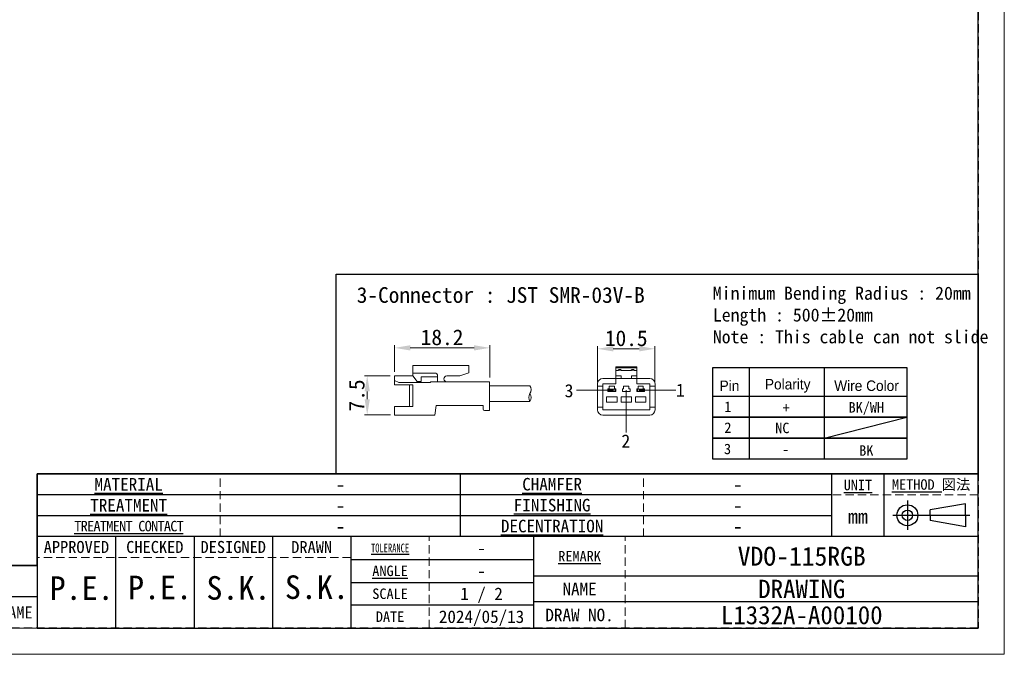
# Model space of a CAD drawing. Header units: millimetres. Extents: x -201 to 202, y 143 to 428.
# Tile 2 of 9: x 13 to 202, y 143 to 264. Entities that reach past the tile are written whole.
import ezdxf
from ezdxf.enums import TextEntityAlignment as Align

# ---------------------------------------------------------------- set-up
doc = ezdxf.new("R2010")
doc.units = ezdxf.units.MM
doc.header["$LTSCALE"] = 0.25
doc.linetypes.add('HIDDEN', pattern=[9.525, 6.35, -3.175])
doc.layers.add('CABLE 3P', color=7, linetype='Continuous', lineweight=20)
doc.layers.add('TXT1', color=5, linetype='Continuous', lineweight=20)
doc.layers.add('EMPTY LINE', color=252, linetype='Continuous', lineweight=0, plot=False)
doc.layers.add('FORM', color=7, linetype='Continuous')
doc.styles.add('(TNK)aSS', font='txt', dxfattribs={"width": 0.75, "oblique": 15, "height": 3.5})
doc.styles.get("Standard").update_dxf_attribs({"font": 'arial.ttf'})
doc.styles.add('takachi1', font='msgothic.ttc', dxfattribs={"height": 2.5})
doc.styles.add('VS Standard', font='msgothic.ttc', dxfattribs={"height": 3})
doc.styles.add('VS Standard(小)', font='msgothic.ttc', dxfattribs={"height": 2.4})
doc.dimstyles.new('TMIZO', dxfattribs={"dimscale": 0, "dimtxt": 3.5, "dimasz": 3, "dimexe": 0.5, "dimexo": 0.8, "dimgap": 0.5, "dimtad": 3, "dimtoh": 1, "dimdec": 1, "dimrnd": 0.005, "dimdsep": 46, "dimtxsty": '(TNK)aSS', "dimcen": 0, "dimclrd": 5, "dimclre": 5, "dimclrt": 5, "dimaunit": 1, "dimadec": 0, "dimazin": 2, "dimtfac": 1, "dimtdec": 1, "dimtmove": 0, "dimatfit": 3, "dimfxl": 1, "dimtzin": 0, "dimlwd": -1, "dimlwe": -1, "dimarcsym": 0})

# ---------------------------------------------------------------- blocks, each defined once
blk = doc.blocks.new('表題欄金物用_ver2.0.0')
at = {"layer": 'FORM', "color": 0}
for p, q in [((-11, 40.5), (-191, 40.5)), ((-191, 40.5), (-191, 28.5)), ((-110, 28.49), (-110, 40.5)), ((-39, 28.49), (-39, 40.49)), ((-29, 28.49), (-29, 40.49)), ((-11, 28.5), (-11, 40.5)), ((-39, 36.5), (-191, 36.5)), ((-24.54, 35.38), (-24.54, 29.78)), ((-13.42, 34.8), (-20.21, 33.59)), ((-13.42, 32.58), (-13.42, 34.8)), ((-39, 32.5), (-191, 32.5)), ((-27.34, 32.58), (-12.62, 32.58)), ((-20.21, 32.58), (-20.21, 33.59)), ((-20.21, 32.58), (-20.21, 31.57)), ((-13.42, 32.58), (-13.42, 30.35)), ((-13.42, 30.35), (-20.21, 31.57)), ((-11, 28.5), (-191, 28.5)), ((-191, 28.5), (-191, 11)), ((-176, 28.5), (-176, 11)), ((-161, 28.5), (-161, 11)), ((-146, 28.5), (-146, 11)), ((-131, 28.5), (-131, 11)), ((-96, 11), (-96, 28.5)), ((-11, 11), (-11, 28.5)), ((-191, 23), (-199, 23)), ((-131, 24.12), (-96, 24.12)), ((-96, 21), (-11, 21)), ((-131, 19.75), (-96, 19.75)), ((-191, 17), (-199, 17)), ((-96, 15.38), (-131, 15.38)), ((-11, 16), (-96, 16)), ((-191, 11), (-11, 11))]:
    blk.add_line(p, q, dxfattribs=at)
at = {"layer": 'FORM', "color": 0, "linetype": 'HIDDEN', "lineweight": 9}
for p, q in [((-156, 28.49), (-156, 40.49)), ((-75, 28.49), (-75, 40.49)), ((-11, 36.5), (-39, 36.5)), ((-116, 11), (-116, 28.5)), ((-78.5, 11), (-78.5, 28.5)), ((-131, 24.5), (-191, 24.5))]:
    blk.add_line(p, q, dxfattribs=at)
at = {"layer": 'FORM', "color": 0, "lineweight": 15}
blk.add_line((-191, 11), (-286, 11), dxfattribs=at)
at = {"layer": 'FORM', "color": 0}
for radius in [2, 1]:
    blk.add_circle((-24.54, 32.58), radius, dxfattribs=at)
at = {"layer": 'FORM', "color": 0, "attachment_point": 5}
for s, insert, char_height, width, style in [('{\\LMATERIAL}', (-173.5, 38.5), 2.4, 36.5, 'VS Standard(小)'), ('{\\LCHAMFER}   ', (-92.5, 38.5), 2.4, 35, 'VS Standard(小)'), ('{\\LMETHOD} 図法', (-20, 38.35), 2, 20, 'VS Standard'), ('{\\LUNIT}', (-34, 38.35), 2, 20, 'VS Standard'), ('{\\LTREATMENT}', (-173.5, 34.5), 2.4, 36.5, 'VS Standard(小)'), ('{\\LFINISHING}', (-92.5, 34.5), 2.4, 35, 'VS Standard(小)'), ('mm', (-34, 32.35), 2.8, 20, 'VS Standard'), ('{\\T0.9;\\LTREATMENT CONTACT}', (-173.5, 30.5), 2, 36.5, 'VS Standard(小)'), ('{\\LDECENTRATION} ', (-92.5, 30.5), 2.4, 35, 'VS Standard(小)'), ('{\\fＭＳ ゴシック|b0|i0|c128|p49;APPROVED}', (-183.5, 26.5), 2.3, 15, 'VS Standard'), ('{\\fＭＳ ゴシック|b0|i0|c128|p49;CHECKED}', (-168.5, 26.5), 2.3, 15, 'VS Standard'), ('{\\fＭＳ ゴシック|b0|i0|c128|p49;DESIGNED}', (-153.5, 26.5), 2.3, 15, 'VS Standard'), ('{\\fＭＳ ゴシック|b0|i0|c128|p49;DRAWN}', (-138.5, 26.5), 2.3, 15, 'VS Standard'), ('{\\W0.7;\\LTOLERANCE\\l }', (-123.5, 26.31), 1.7, 20, 'VS Standard(小)'), ('{\\LANGLE}', (-123.5, 21.94), 2, 14.9784, 'VS Standard(小)'), ('SCALE', (-123.5, 17.56), 2, 15, 'VS Standard(小)'), ('{\\fＭＳ ゴシック|b0|i0|c128|p49;NAME}', (-87.25, 18.5), 2.4, 15, 'VS Standard(小)'), ('NAME', (-195, 14), 2.3, 8, 'VS Standard'), ('{\\fＭＳ ゴシック|b0|i0|c128|p49;DRAW NO.}', (-87.25, 13.5), 2.4, 15, 'VS Standard(小)'), ('{\\fＭＳ ゴシック|b0|i0|c128|p49;DATE}', (-123.5, 13.19), 2, 15, 'VS Standard(小)')]:
    blk.add_mtext(s, dxfattribs=dict(at, insert=insert, char_height=char_height, width=width, style=style))
at = {"layer": 'FORM', "color": 0, "insert": (-87.25, 24.75), "char_height": 2, "width": 16, "attachment_point": 5, "line_spacing_factor": 0.8, "style": 'VS Standard'}
blk.add_mtext('\\pxsm0.9;{\\LREMARK}   ', dxfattribs=at)
at = {"layer": 'FORM', "color": 0}
for tag, height, style, p in [('材料', 2.8, 'VS Standard', (-133, 38.5)), ('一般面取', 2.8, 'VS Standard', (-57, 38.5)), ('処理', 2.8, 'VS Standard', (-133, 34.5)), ('仕上', 2.8, 'VS Standard', (-57, 34.5)), ('処理接点', 2.8, 'VS Standard', (-133, 30.5)), ('偏芯', 2.8, 'VS Standard', (-57, 30.5)), ('一般公差', 2.4, 'VS Standard(小)', (-106, 26.31)), ('適用（機種名）', 3.6, 'VS Standard', (-44.75, 24.75)), ('角度', 2.4, 'VS Standard(小)', (-106, 21.94)), ('NAME', 3.5, 'VS Standard', (-44.75, 18.5)), ('SCALE', 2.4, 'VS Standard(小)', (-106, 17.56)), ('DRAW_NO.', 3.5, 'VS Standard', (-44.75, 13.5)), ('DATE', 2.4, 'VS Standard(小)', (-106, 13.19))]:
    blk.add_attdef(tag, text='', height=height, dxfattribs=dict(at, style=style)).set_placement(p, align=Align.MIDDLE_CENTER)
at = {"layer": 'FORM', "color": 0, "style": 'VS Standard'}
for tag, p in [('APPROVED', (-182.5, 15.06)), ('CHECKED', (-167.5, 15.18)), ('DESIGNED', (-152.5, 15.09)), ('DRAWN', (-137.5, 15.23))]:
    blk.add_attdef(tag, text='', height=4.5, dxfattribs=at).set_placement(p, align=Align.BOTTOM_CENTER)
blk = doc.blocks.new('*D59')
at = {"layer": 'Defpoints', "color": 0}
for p in [(134.68, 201.16), (123.68, 193.99), (134.68, 193.99)]:
    blk.add_point(p, dxfattribs=at)
at = {"layer": 'TXT1', "color": 0}
for p, q in [((123.68, 194.79), (123.68, 201.66)), ((134.68, 194.79), (134.68, 201.66)), ((126.68, 201.16), (131.68, 201.16))]:
    blk.add_line(p, q, dxfattribs=at)
for points in [[(126.68, 201.66), (126.68, 200.66), (123.68, 201.16)], [(131.68, 200.66), (131.68, 201.66), (134.68, 201.16)]]:
    blk.add_solid(points, dxfattribs=at)
at = {"layer": 'TXT1', "color": 0, "insert": (129.18, 203.16), "char_height": 3, "attachment_point": 5, "style": 'VS Standard'}
blk.add_mtext('10.5', dxfattribs=at)
blk = doc.blocks.new('*D60')
at = {"layer": 'Defpoints', "color": 0}
for p in [(84.85, 196), (79.63, 188.51), (84.87, 188.51)]:
    blk.add_point(p, dxfattribs=at)
at = {"layer": 'TXT1', "color": 0}
for p, q in [((84.05, 196), (79.13, 196)), ((79.63, 193), (79.63, 191.51)), ((84.07, 188.51), (79.13, 188.51))]:
    blk.add_line(p, q, dxfattribs=at)
for points in [[(80.13, 193), (79.13, 193), (79.63, 196)], [(79.13, 191.51), (80.13, 191.51), (79.63, 188.51)]]:
    blk.add_solid(points, dxfattribs=at)
at = {"layer": 'TXT1', "color": 0, "insert": (77.63, 192.25), "char_height": 3, "attachment_point": 5, "rotation": 90, "style": 'VS Standard'}
blk.add_mtext('7.5', dxfattribs=at)
blk = doc.blocks.new('*D61')
at = {"layer": 'Defpoints', "color": 0}
for p in [(103.06, 201.34), (84.85, 195.98), (103.06, 194.86)]:
    blk.add_point(p, dxfattribs=at)
at = {"layer": 'TXT1', "color": 0}
for p, q in [((84.85, 196.78), (84.85, 201.84)), ((103.06, 195.66), (103.06, 201.84)), ((87.85, 201.34), (100.06, 201.34))]:
    blk.add_line(p, q, dxfattribs=at)
for points in [[(87.85, 201.84), (87.85, 200.84), (84.85, 201.34)], [(100.06, 200.84), (100.06, 201.84), (103.06, 201.34)]]:
    blk.add_solid(points, dxfattribs=at)
at = {"layer": 'TXT1', "color": 0, "insert": (93.95, 203.34), "char_height": 3, "attachment_point": 5, "style": 'VS Standard'}
blk.add_mtext('18.2', dxfattribs=at)

msp = doc.modelspace()

# ---------------------------------------------------------------- linework, layer by layer
at = {"layer": 'CABLE 3P'}
for p, q in [((88.3742, 197.9786), (99.0742, 197.9786)), ((88.3742, 195.9786), (88.3742, 197.9786)), ((88.3742, 197.9786), (99.0742, 197.9786)), ((88.3742, 195.9786), (88.3742, 197.9786)), ((99.0742, 196.5832), (99.0742, 197.9786)), ((84.851, 194.2916), (84.851, 195.9786)), ((84.851, 195.9786), (88.3742, 195.9786)), ((84.851, 194.2916), (84.851, 195.9786)), ((84.851, 195.9786), (88.3742, 195.9786)), ((88.3742, 196.5079), (92.6074, 196.5079)), ((88.3742, 196.5079), (92.6074, 196.5079)), ((89.2077, 194.9259), (88.3742, 195.9786)), ((89.2077, 194.9259), (88.3742, 195.9786)), ((93.0974, 194.8505), (93.0974, 196.0045)), ((93.0974, 194.8505), (93.0974, 196.0045)), ((94.8476, 195.9786), (97.3459, 195.9786)), ((94.8476, 195.9786), (97.3459, 195.9786)), ((99.0742, 196.5832), (97.3459, 195.9786)), ((99.0742, 196.5832), (97.3459, 195.9786)), ((131.1842, 197.7381), (127.1842, 197.7381)), ((127.1842, 197.7381), (127.1842, 197.5089)), ((131.1842, 197.5089), (127.1842, 197.5089)), ((127.1842, 197.5089), (127.1842, 196.9881)), ((127.6842, 196.9881), (127.1842, 196.9881)), ((127.1842, 196.9881), (127.1842, 195.9881)), ((128.1842, 195.9881), (127.1842, 195.9881)), ((127.1842, 195.9881), (127.1842, 195.4881)), ((127.5842, 196.9881), (127.5842, 196.9972)), ((127.7842, 197.1881), (127.6842, 197.0881)), ((127.6842, 197.0881), (127.6842, 196.9881)), ((128.1842, 197.0881), (127.6842, 197.0881)), ((127.7842, 197.1972), (127.7842, 197.1881)), ((127.7842, 197.1972), (128.0842, 197.1972)), ((127.7842, 197.1881), (128.0842, 197.1881)), ((128.0842, 197.1972), (128.0842, 197.1881)), ((128.0842, 197.1881), (128.1842, 197.0881)), ((128.1842, 197.0881), (128.1842, 196.9881)), ((130.1842, 196.9881), (128.1842, 196.9881)), ((128.1842, 195.9881), (128.1842, 195.4881)), ((128.2842, 196.9972), (128.2842, 196.9881)), ((130.0842, 196.9881), (130.0842, 196.9972)), ((130.2842, 197.1881), (130.1842, 197.0881)), ((130.1842, 197.0881), (130.1842, 196.9881)), ((130.6842, 197.0881), (130.1842, 197.0881)), ((131.1842, 195.9881), (130.1842, 195.9881)), ((130.1842, 195.9881), (130.1842, 195.4881)), ((130.2842, 197.1972), (130.2842, 197.1881)), ((130.2842, 197.1972), (130.5842, 197.1972)), ((130.2842, 197.1881), (130.5842, 197.1881)), ((130.5842, 197.1972), (130.5842, 197.1881)), ((130.5842, 197.1881), (130.6842, 197.0881)), ((130.6842, 197.0881), (130.6842, 196.9881)), ((131.1842, 196.9881), (130.6842, 196.9881)), ((130.7842, 196.9972), (130.7842, 196.9881)), ((131.1842, 197.7381), (131.1842, 197.5089)), ((131.1842, 197.5089), (131.1842, 196.9881)), ((131.1842, 196.9881), (131.1842, 195.9881)), ((131.1842, 195.9881), (131.1842, 195.4881)), ((85.6899, 194.7015), (84.851, 195.0927)), ((85.6899, 194.7015), (84.851, 195.0927)), ((84.851, 194.2916), (88.3742, 194.2916)), ((84.851, 194.2916), (88.3742, 194.2916)), ((85.6899, 194.7015), (91.711, 194.7015)), ((85.6899, 194.7015), (91.711, 194.7015)), ((87.7218, 190.0996), (87.7218, 194.2916)), ((87.7218, 190.0996), (87.7218, 194.2916)), ((88.3742, 190.0996), (88.3742, 194.2916)), ((88.3742, 190.0996), (88.3742, 194.2916)), ((89.2077, 194.9259), (89.9722, 194.9259)), ((89.2077, 194.9259), (89.9722, 194.9259)), ((89.9722, 194.9259), (89.9722, 195.7978)), ((89.9722, 195.7978), (93.0974, 195.7978)), ((89.9722, 194.9259), (89.9722, 195.7978)), ((89.9722, 195.7978), (93.0974, 195.7978)), ((94.8476, 194.8505), (91.711, 194.8505)), ((91.711, 194.7015), (91.711, 194.8505)), ((94.8476, 194.8505), (91.711, 194.8505)), ((91.711, 194.7015), (91.711, 194.8505)), ((94.8476, 194.8505), (103.051, 194.8505)), ((94.8476, 194.8505), (103.051, 194.8505)), ((103.051, 189.3505), (103.051, 194.8505)), ((103.051, 189.3505), (103.051, 194.8505)), ((110.7651, 194.1005), (103.051, 194.1005)), ((123.6842, 194.4881), (123.6842, 193.9881)), ((124.6842, 195.4881), (127.1842, 195.4881)), ((124.6842, 194.4881), (124.6842, 193.9881)), ((127.1842, 194.4881), (124.6842, 194.4881)), ((127.1842, 195.4881), (127.1842, 194.4881)), ((128.1842, 195.4881), (127.1842, 195.4881)), ((130.1842, 195.4881), (128.1842, 195.4881)), ((131.1842, 195.4881), (130.1842, 195.4881)), ((131.1842, 194.4881), (131.1842, 195.4881)), ((131.1842, 195.4881), (133.6842, 195.4881)), ((133.6842, 194.4881), (131.1842, 194.4881)), ((133.6842, 193.9881), (133.6842, 194.4881)), ((134.6842, 194.4881), (134.6842, 193.9881)), ((124.6842, 193.9881), (123.6842, 193.9881)), ((123.6842, 193.9881), (123.6842, 189.9881)), ((124.6842, 193.9881), (124.6842, 189.9881)), ((125.9342, 193.4881), (125.6842, 193.4881)), ((125.6842, 193.4881), (125.6842, 192.9881)), ((125.6842, 192.9881), (127.1842, 192.9881)), ((125.8092, 193.0381), (125.8092, 193.4381)), ((125.8092, 193.4381), (126.2842, 193.4381)), ((126.2842, 193.0381), (125.8092, 193.0381)), ((126.9342, 193.9881), (125.9342, 193.9881)), ((125.9342, 193.9881), (125.9342, 193.4881)), ((126.2842, 193.4381), (126.1842, 193.3381)), ((126.3842, 193.3381), (126.1842, 193.3381)), ((126.1842, 193.1381), (126.1842, 193.3381)), ((126.1842, 193.1381), (126.3842, 193.1381)), ((126.1842, 193.1381), (126.2842, 193.0381)), ((126.2842, 193.4381), (126.4342, 193.4381)), ((126.4342, 193.0381), (126.2842, 193.0381)), ((126.4342, 193.4144), (126.3842, 193.3381)), ((126.3842, 193.3381), (126.3842, 193.1381)), ((126.3842, 193.1381), (126.4342, 193.0618)), ((126.4342, 193.4381), (126.4342, 193.4144)), ((126.4342, 193.4381), (126.5842, 193.4381)), ((126.4842, 193.3381), (126.4342, 193.4144)), ((126.4342, 193.0618), (126.4842, 193.1381)), ((126.4342, 193.0618), (126.4342, 193.0381)), ((126.5842, 193.0381), (126.4342, 193.0381)), ((126.4842, 193.1381), (126.4842, 193.3381)), ((126.6842, 193.3381), (126.4842, 193.3381)), ((126.4842, 193.1381), (126.6842, 193.1381)), ((126.6842, 193.3381), (126.5842, 193.4381)), ((126.5842, 193.4381), (127.0592, 193.4381)), ((126.5842, 193.0381), (126.6842, 193.1381)), ((127.0592, 193.0381), (126.5842, 193.0381)), ((126.6842, 193.3381), (126.6842, 193.1381)), ((126.9342, 193.4881), (126.9342, 193.9881)), ((127.1842, 193.4881), (126.9342, 193.4881)), ((127.0592, 193.4381), (127.0592, 193.0381)), ((127.1842, 192.9881), (127.1842, 193.4881)), ((128.4342, 193.4881), (128.4342, 192.9881)), ((128.6842, 193.4881), (128.4342, 193.4881)), ((128.4342, 192.9881), (129.9342, 192.9881)), ((128.6842, 193.9881), (128.6842, 193.4881)), ((129.6842, 193.9881), (128.6842, 193.9881)), ((129.6842, 193.4881), (129.6842, 193.9881)), ((129.9342, 193.4881), (129.6842, 193.4881)), ((129.9342, 192.9881), (129.9342, 193.4881)), ((131.4342, 193.4881), (131.1842, 193.4881)), ((131.1842, 193.4881), (131.1842, 192.9881)), ((131.1842, 192.9881), (132.6842, 192.9881)), ((131.3092, 193.0381), (131.3092, 193.4381)), ((131.3092, 193.4381), (131.7842, 193.4381)), ((131.7842, 193.0381), (131.3092, 193.0381)), ((132.4342, 193.9881), (131.4342, 193.9881)), ((131.4342, 193.9881), (131.4342, 193.4881)), ((131.7842, 193.4381), (131.6842, 193.3381)), ((131.8842, 193.3381), (131.6842, 193.3381)), ((131.6842, 193.1381), (131.6842, 193.3381)), ((131.6842, 193.1381), (131.8842, 193.1381)), ((131.6842, 193.1381), (131.7842, 193.0381)), ((131.7842, 193.4381), (131.9342, 193.4381)), ((131.9342, 193.0381), (131.7842, 193.0381)), ((131.9342, 193.4144), (131.8842, 193.3381)), ((131.8842, 193.3381), (131.8842, 193.1381)), ((131.8842, 193.1381), (131.9342, 193.0618)), ((131.9342, 193.4381), (131.9342, 193.4144)), ((131.9342, 193.4381), (132.0842, 193.4381)), ((131.9842, 193.3381), (131.9342, 193.4144)), ((131.9342, 193.0618), (131.9842, 193.1381)), ((131.9342, 193.0618), (131.9342, 193.0381)), ((132.0842, 193.0381), (131.9342, 193.0381)), ((131.9842, 193.1381), (131.9842, 193.3381)), ((132.1842, 193.3381), (131.9842, 193.3381)), ((131.9842, 193.1381), (132.1842, 193.1381)), ((132.1842, 193.3381), (132.0842, 193.4381)), ((132.0842, 193.4381), (132.5592, 193.4381)), ((132.0842, 193.0381), (132.1842, 193.1381)), ((132.5592, 193.0381), (132.0842, 193.0381)), ((132.1842, 193.3381), (132.1842, 193.1381)), ((132.4342, 193.4881), (132.4342, 193.9881)), ((132.6842, 193.4881), (132.4342, 193.4881)), ((132.5592, 193.4381), (132.5592, 193.0381)), ((132.6842, 192.9881), (132.6842, 193.4881)), ((134.6842, 193.9881), (133.6842, 193.9881)), ((133.6842, 189.9881), (133.6842, 193.9881)), ((134.6842, 189.9881), (134.6842, 193.9881)), ((92.851, 190.3505), (92.551, 188.4786)), ((92.851, 190.3505), (101.7959, 190.3505)), ((92.851, 190.3505), (101.7959, 190.3505)), ((101.7959, 189.6505), (101.7959, 190.3505)), ((101.7959, 189.6505), (101.7959, 190.3505)), ((110.7651, 191.1005), (103.051, 191.1005)), ((127.4342, 191.9881), (125.4342, 191.9881)), ((125.4342, 191.9881), (125.4342, 190.9881)), ((125.4342, 190.9881), (127.4342, 190.9881)), ((127.4342, 190.9881), (127.4342, 191.9881)), ((130.1842, 191.9881), (128.1842, 191.9881)), ((128.1842, 191.9881), (128.1842, 190.9881)), ((128.1842, 190.9881), (130.1842, 190.9881)), ((130.1842, 190.9881), (130.1842, 191.9881)), ((130.9342, 191.9881), (130.9342, 190.9881)), ((132.9342, 191.9881), (130.9342, 191.9881)), ((130.9342, 190.9881), (132.9342, 190.9881)), ((132.9342, 190.9881), (132.9342, 191.9881)), ((84.851, 188.4786), (84.851, 190.0996)), ((84.851, 190.0996), (88.3742, 190.0996)), ((84.851, 188.4786), (84.851, 190.0996)), ((84.851, 190.0996), (88.3742, 190.0996)), ((84.851, 188.4786), (92.551, 188.4786)), ((84.851, 188.4786), (92.551, 188.4786)), ((102.0959, 189.3505), (103.051, 189.3505)), ((102.0959, 189.3505), (103.051, 189.3505)), ((123.6842, 189.9881), (124.6842, 189.9881)), ((123.6842, 189.9881), (123.6842, 189.4881)), ((124.6842, 189.9881), (124.6842, 189.4881)), ((124.6842, 189.4881), (133.6842, 189.4881)), ((124.6842, 188.4881), (133.6842, 188.4881)), ((133.6842, 189.9881), (134.6842, 189.9881)), ((133.6842, 189.4881), (133.6842, 189.9881)), ((134.6842, 189.9881), (134.6842, 189.4881))]:
    msp.add_line(p, q, dxfattribs=at)
for centre, radius, start, end in [((92.5939, 196.0045), 0.5035, 0, 91.535232), ((92.5939, 196.0045), 0.5035, 0, 91.535232), ((94.8476, 195.4146), 0.5641, 90, 270), ((94.8476, 195.4146), 0.5641, 90, 270), ((127.7842, 196.9972), 0.2, 90, 180), ((127.5886, 197.0928), 0.0958, 267.402573, 357.142919), ((128.0842, 196.9972), 0.2, 0, 90), ((128.2799, 197.0928), 0.0958, 182.857163, 272.597478), ((130.2842, 196.9972), 0.2, 90, 180), ((130.0886, 197.0928), 0.0958, 267.402651, 357.142841), ((130.5842, 196.9972), 0.2, 0, 90), ((130.7799, 197.0928), 0.0958, 182.857274, 272.597233), ((109.5651, 193.3505), 1.4151, 327.994617, 32.005383), ((124.6842, 194.4881), 1, 90, 180), ((133.6842, 194.4881), 1, 0, 90), ((111.9651, 191.8505), 1.4151, 147.994617, 212.005383), ((109.5651, 191.8505), 1.4151, 327.994617, 32.005383), ((102.0959, 189.6505), 0.3, 180, 270), ((102.0959, 189.6505), 0.3, 180, 270), ((124.6842, 189.4881), 1, 180, 270), ((133.6842, 189.4881), 1, 270, 0)]:
    msp.add_arc(centre, radius, start, end, dxfattribs=at)
at = {"layer": 'EMPTY LINE'}
for p, q in [((201.5, 142.75), (201.5, 427.75)), ((-201.5, 142.75), (201.5, 142.75))]:
    msp.add_line(p, q, dxfattribs=at)
at = {"layer": 'FORM'}
for p, q in [((145.7445, 197.6145), (182.8359, 197.6145)), ((145.7445, 192.0883), (145.7445, 197.6145)), ((152.6812, 197.6145), (152.6812, 180.0883)), ((167.0331, 197.6145), (167.0331, 180.0883)), ((182.8359, 197.6145), (182.8359, 180.0883)), ((167.0331, 184.0883), (182.8359, 188.0883))]:
    msp.add_line(p, q, dxfattribs=at)
at = {"layer": 'FORM', "linetype": 'HIDDEN'}
msp.add_lwpolyline([(-196.5, 422.75), (196.5, 422.75), (196.5, 147.75), (-196.5, 147.75)], close=True, dxfattribs=at)
at = {"layer": 'FORM'}
for points in [[(-196.5, 422.75), (-196.5, 147.75), (-78.5, 147.75), (-78.5, 159.75), (16.5, 159.75), (16.5, 177.25), (196.5, 177.25), (196.5, 422.75), (-196.5, 422.75)], [(73.6918, 215.458), (196.5, 215.458), (196.5, 177.25), (73.6918, 177.25)]]:
    msp.add_lwpolyline(points, close=True, dxfattribs=at)
for points in [[(182.8359, 188.0883), (145.7445, 188.0883), (145.7445, 192.0883), (182.8359, 192.0883)], [(182.8359, 184.0883), (145.7445, 184.0883), (145.7445, 188.0883), (182.8359, 188.0883)], [(182.8359, 180.0883), (145.7445, 180.0883), (145.7445, 184.0883), (182.8359, 184.0883)]]:
    msp.add_lwpolyline(points, dxfattribs=at)
at = {"layer": 'TXT1'}
for p, q in [((126.3144, 193.2381), (119.6761, 193.2381)), ((129.1569, 193.2711), (129.1569, 185.1552)), ((138.6881, 193.2381), (132.0498, 193.2381))]:
    msp.add_line(p, q, dxfattribs=at)

# ---------------------------------------------------------------- block references
at = {"layer": 'FORM'}
ref = msp.add_blockref('表題欄金物用_ver2.0.0', (207.5, 136.75), dxfattribs=at)
ref.add_attrib('材料', '-', dxfattribs={"layer": 'EMPTY LINE', "color": 0, "height": 2.8, "style": 'VS Standard'}).set_placement((74.5, 175.25), align=Align.MIDDLE_CENTER)
ref.add_attrib('処理', '-', dxfattribs={"color": 0, "height": 2.8, "style": 'VS Standard'}).set_placement((74.5, 171.25), align=Align.MIDDLE_CENTER)
ref.add_attrib('処理接点', '-', dxfattribs={"color": 0, "height": 2.8, "style": 'VS Standard'}).set_placement((74.5, 167.25), align=Align.MIDDLE_CENTER)
ref.add_attrib('一般面取', '-', dxfattribs={"color": 0, "height": 2.8, "style": 'VS Standard'}).set_placement((150.5, 175.2468), align=Align.MIDDLE_CENTER)
ref.add_attrib('仕上', '-', dxfattribs={"color": 0, "height": 2.8, "style": 'VS Standard'}).set_placement((150.5, 171.2468), align=Align.MIDDLE_CENTER)
ref.add_attrib('偏芯', '-', dxfattribs={"color": 0, "height": 2.8, "style": 'VS Standard'}).set_placement((150.5, 167.2468), align=Align.MIDDLE_CENTER)
ref.add_attrib('一般公差', '-', dxfattribs={"color": 0, "height": 2.4, "style": 'VS Standard(小)'}).set_placement((101.5, 163.0625), align=Align.MIDDLE_CENTER)
ref.add_attrib('角度', '-', dxfattribs={"color": 0, "height": 2.4, "style": 'VS Standard(小)'}).set_placement((101.5, 158.6875), align=Align.MIDDLE_CENTER)
ref.add_attrib('SCALE', '1 / 2', dxfattribs={"color": 0, "height": 2.4, "style": 'VS Standard(小)'}).set_placement((101.5, 154.3125), align=Align.MIDDLE_CENTER)
ref.add_attrib('DATE', '2024/05/13', dxfattribs={"color": 0, "height": 2.4, "style": 'VS Standard(小)'}).set_placement((101.5, 149.9375), align=Align.MIDDLE_CENTER)
ref.add_attrib('適用（機種名）', 'VDO-115RGB', dxfattribs={"color": 0, "height": 3.6, "style": 'VS Standard'}).set_placement((162.75, 161.5), align=Align.MIDDLE_CENTER)
ref.add_attrib('NAME', 'DRAWING', dxfattribs={"color": 0, "height": 3.5, "style": 'VS Standard'}).set_placement((162.75, 155.25), align=Align.MIDDLE_CENTER)
ref.add_attrib('DRAW_NO.', 'L1332A-A00100', dxfattribs={"color": 0, "height": 3.5, "style": 'VS Standard'}).set_placement((162.75, 150.25), align=Align.MIDDLE_CENTER)
ref.add_attrib('DESIGNED', 'S.K.', dxfattribs={"color": 0, "height": 4.5, "style": 'VS Standard'}).set_placement((55, 151.8412), align=Align.BOTTOM_CENTER)
ref.add_attrib('DRAWN', 'S.K.', dxfattribs={"color": 0, "height": 4.5, "style": 'VS Standard'}).set_placement((69.9999, 151.985), align=Align.BOTTOM_CENTER)
ref.add_attrib('CHECKED', 'P.E.', dxfattribs={"color": 0, "height": 4.5, "style": 'VS Standard'}).set_placement((40, 151.9272), align=Align.BOTTOM_CENTER)
ref.add_attrib('APPROVED', 'P.E.', dxfattribs={"color": 0, "height": 4.5, "style": 'VS Standard'}).set_placement((25, 151.8117), align=Align.BOTTOM_CENTER)

# ---------------------------------------------------------------- texts
at = {"layer": 'TXT1', "style": 'takachi1'}
for s, height, p in [('3', 2.5, (117.3825, 191.8971)), ('1', 2.5, (138.6881, 191.9999)), ('NC', 2, (157.6796, 185.029)), ('2', 2.5, (128.2512, 182.2775))]:
    msp.add_text(s, height=height, dxfattribs=at).set_placement(p)
at = {"layer": 'TXT1', "attachment_point": 1, "style": 'VS Standard'}
for s, insert, char_height, width in [('3-Connector : JST SMR-03V-B', (77.6215, 212.9456), 3, 54.33394), ('Minimum Bending Radius : 20mm\\PLength : 500%%p20mm\\PNote : This cable can not slide', (145.7445, 213.0457), 2.5, 61.656869)]:
    msp.add_mtext(s, dxfattribs=dict(at, insert=insert, char_height=char_height, width=width))
at = {"layer": 'TXT1', "char_height": 2, "attachment_point": 5}
for s, insert, width in [('\\fMS PGothic|b0|i0|c128|p50;Pin', (148.9244, 194.0883), 8), ('\\fMS PGothic|b0|i0|c128|p50;Polarity', (160.0663, 194.0883), 28), ('\\fMS PGothic|b0|i0|c128|p50;Wire Color', (175.1448, 194.0883), 32), ('\\fＭＳ ゴシック|b0|i0;1', (148.6275, 190.0883), 8), ('\\fMS Gothic|b0|i0|c128|p49;+', (159.7466, 189.8914), 28), ('\\fMS Gothic|b0|i0|c128|p49;BK/WH', (175.1019, 189.7205), 32), ('\\fＭＳ ゴシック|b0|i0;2', (148.6275, 186.0883), 8), ('\\fＭＳ ゴシック|b0|i0;3\\P', (148.5559, 182.0035), 8), ('\\fMS Gothic|b0|i0|c128|p49;BK', (175.1019, 181.7205), 32), ('\\fMS Gothic|b0|i0|c128|p49;-', (159.6584, 181.9428), 28)]:
    msp.add_mtext(s, dxfattribs=dict(at, insert=insert, width=width))

# ---------------------------------------------------------------- dimensions: what is measured, and where the dimension line sits
at = {"layer": 'TXT1'}
dim = msp.add_linear_dim(base=(103.0551, 201.3366), p1=(84.8527, 195.9814), p2=(103.0551, 194.8557), dimstyle='TMIZO', override={"dimscale": 1, "dimtoh": 0, "dimtxsty": 'VS Standard', "dimclrd": 0, "dimclre": 0, "dimclrt": 0}, dxfattribs=at)
dim.commit()
dim.dimension.update_dxf_attribs({"geometry": '*D61', "text_midpoint": (93.9539, 203.3366)})
dim = msp.add_linear_dim(base=(134.684, 201.1618), p1=(123.6779, 193.9903), p2=(134.684, 193.9913), text='10.5', dimstyle='TMIZO', override={"dimscale": 1, "dimtoh": 0, "dimtxsty": 'VS Standard', "dimclrd": 0, "dimclre": 0, "dimclrt": 0}, dxfattribs=at)
dim.commit()
dim.dimension.update_dxf_attribs({"geometry": '*D59', "text_midpoint": (129.1809, 203.1618)})
dim = msp.add_linear_dim(base=(79.6295, 188.5082), p1=(84.8484, 196.0009), p2=(84.8721, 188.5082), angle=90, dimstyle='TMIZO', override={"dimscale": 1, "dimtoh": 0, "dimtxsty": 'VS Standard', "dimclrd": 0, "dimclre": 0, "dimclrt": 0}, dxfattribs=at)
dim.commit()
dim.dimension.update_dxf_attribs({"geometry": '*D60', "text_midpoint": (77.6295, 192.2546)})

doc.saveas('drawing.dxf')
